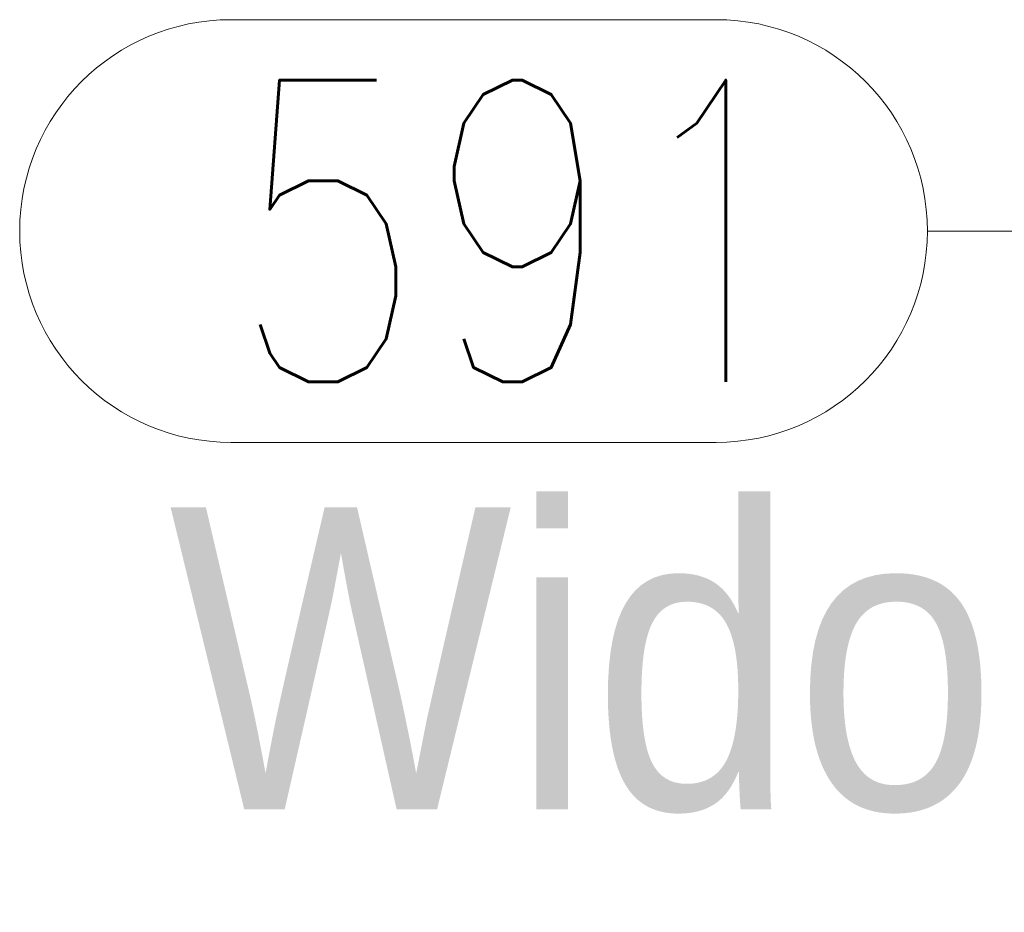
# Model space of a CAD drawing. Header units: millimetres. Extents: x -845 to -83, y 8759 to 9255.
# Tile 49 of 119: x -644 to -634, y 8989 to 8997. Entities that reach past the tile are written whole.
import ezdxf

# ---------------------------------------------------------------- set-up
doc = ezdxf.new("R2010")
doc.units = ezdxf.units.MM
doc.header["$LTSCALE"] = 10
doc.layers.add('PS_Pos', color=1, linetype='Continuous', lineweight=15)
doc.layers.add('PS_TEXT', color=3, linetype='Continuous', lineweight=18)
doc.styles.add('gil', font='txt', dxfattribs={"width": 0.9})
doc.styles.add('simplex', font='simplex.shx', dxfattribs={"width": 0.75})

# ---------------------------------------------------------------- blocks, each defined once
blk = doc.blocks.new('*X682')
at = {"color": 1}
for p, q in [((-641.6673, 8997.4369), (-636.8459, 8997.4369)), ((-634.7459, 8995.3369), (-629.7459, 8995.3369)), ((-641.6673, 8993.2369), (-636.8459, 8993.2369))]:
    blk.add_line(p, q, dxfattribs=at)
for centre, start, end in [((-641.6673, 8995.3369), 90, 270), ((-636.8459, 8995.3369), 270, 90)]:
    blk.add_arc(centre, 2.1, start, end, dxfattribs=at)
at = {"color": 30, "style": 'simplex', "width": 0.75}
blk.add_text('591', height=3, dxfattribs=at).set_placement((-641.6673, 8993.8369))
blk = doc.blocks.new('*X686')
at = {"color": 1}
for p, q in [((-641.6673, 8997.4369), (-636.8459, 8997.4369)), ((-634.7459, 8995.3369), (-629.7459, 8995.3369)), ((-641.6673, 8993.2369), (-636.8459, 8993.2369))]:
    blk.add_line(p, q, dxfattribs=at)
for centre, start, end in [((-641.6673, 8995.3369), 90, 270), ((-636.8459, 8995.3369), 270, 90)]:
    blk.add_arc(centre, 2.1, start, end, dxfattribs=at)
at = {"color": 30, "style": 'simplex', "width": 0.75}
blk.add_text('591', height=3, dxfattribs=at).set_placement((-641.6673, 8993.8369))
blk = doc.blocks.new('*X694')
at = {"color": 3, "style": 'gil', "width": 0.9}
blk.add_text('Widok z góry', height=3, dxfattribs=at).set_placement((-642.2831, 8989.5906))

msp = doc.modelspace()

# ---------------------------------------------------------------- block references
at = {"layer": 'PS_Pos'}
for name in ['*X682', '*X686']:
    msp.add_blockref(name, (0, 0), dxfattribs=at)
at = {"layer": 'PS_TEXT'}
msp.add_blockref('*X694', (0, 0), dxfattribs=at)

doc.saveas('drawing.dxf')
